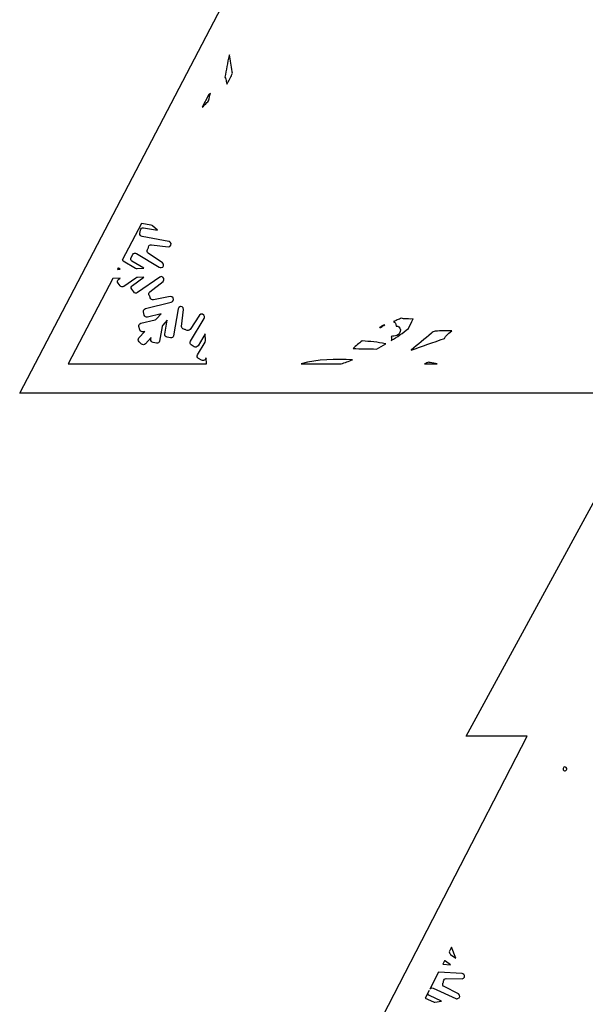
# Model space of a CAD drawing. Header units: millimetres. Extents: x -91 to 82, y -170 to 150.
# Tile 78 of 80: x -24 to 2, y 61 to 105. Entities that reach past the tile are written whole.
import ezdxf

# ---------------------------------------------------------------- set-up
doc = ezdxf.new("R2010")
doc.units = ezdxf.units.MM
doc.header["$MEASUREMENT"] = 0
doc.layers.add('Layer 1', color=7, linetype='Continuous')

msp = doc.modelspace()

# ---------------------------------------------------------------- linework, layer by layer
at = {"layer": 'Layer 1', "color": 254}
for points, knots in [([(13.2441, 106.547), (13.2441, 106.547), (16.6377, 106.547), (16.6377, 106.547), (16.6377, 106.547), (16.6377, 106.547), (8.5222, 122.4883), (8.5222, 122.4883), (8.5222, 122.4883), (8.5222, 122.4883), (11.2892, 122.4883), (11.2892, 122.4883), (11.2892, 122.4883), (11.2892, 122.4883), (4.2438, 136.1519), (4.2438, 136.1519), (4.2438, 136.1519), (4.2438, 136.1519), (7.0096, 136.152), (7.0096, 136.152), (7.0096, 136.152), (7.0096, 136.152), (-0.4794, 149.9177), (-0.4794, 149.9177), (-0.4794, 149.9177), (-0.4794, 149.9177), (-7.9684, 136.1508), (-7.9684, 136.1508), (-7.9684, 136.1508), (-7.9684, 136.1508), (-5.2013, 136.1508), (-5.2013, 136.1508), (-5.2013, 136.1508), (-5.2013, 136.1508), (-12.2467, 122.4872), (-12.2467, 122.4872), (-12.2467, 122.4872), (-12.2467, 122.4872), (-9.4809, 122.4872), (-9.4809, 122.4872), (-9.4809, 122.4872), (-9.4809, 122.4872), (-17.5965, 106.547), (-17.5965, 106.547), (-17.5965, 106.547), (-17.5965, 106.547), (-14.5162, 106.547), (-14.5162, 106.547), (-14.5162, 106.547), (-14.5162, 106.547), (-24.0153, 88.3281), (-24.0153, 88.3281), (-24.0153, 88.3281), (-24.0153, 88.3281), (23.053, 88.3282), (23.053, 88.3282), (23.053, 88.3282), (23.053, 88.3294), (23.0542, 88.3305), (23.0542, 88.3317), (23.0542, 88.3317), (23.0542, 88.3317), (13.2441, 106.547), (13.2441, 106.547)], [0, 0, 0, 0, 0.0588235, 0.0588235, 0.0588235, 0.0588235, 0.1176471, 0.1176471, 0.1176471, 0.1176471, 0.1764706, 0.1764706, 0.1764706, 0.1764706, 0.2352941, 0.2352941, 0.2352941, 0.2352941, 0.2941176, 0.2941176, 0.2941176, 0.2941176, 0.3529412, 0.3529412, 0.3529412, 0.3529412, 0.4117647, 0.4117647, 0.4117647, 0.4117647, 0.4705882, 0.4705882, 0.4705882, 0.4705882, 0.5294118, 0.5294118, 0.5294118, 0.5294118, 0.5882353, 0.5882353, 0.5882353, 0.5882353, 0.6470588, 0.6470588, 0.6470588, 0.6470588, 0.7058824, 0.7058824, 0.7058824, 0.7058824, 0.7647059, 0.7647059, 0.7647059, 0.7647059, 0.8235294, 0.8235294, 0.8235294, 0.8235294, 0.8823529, 0.8823529, 0.8823529, 0.8823529, 1, 1, 1, 1]), ([(-14.5302, 103.6404), (-14.5302, 103.6404), (-14.5103, 103.678), (-14.5103, 103.678), (-14.5103, 103.678), (-14.4727, 103.4234), (-14.4305, 103.1722), (-14.3883, 102.9164), (-14.3883, 102.9164), (-14.3848, 102.8976), (-14.3789, 102.8659), (-14.3754, 102.846), (-14.3754, 102.846), (-14.4341, 102.6829), (-14.5139, 102.5374), (-14.6077, 102.3895), (-14.6077, 102.3895), (-14.6147, 102.3789), (-14.6276, 102.359), (-14.6347, 102.3473), (-14.6347, 102.3473), (-14.6488, 102.4212), (-14.6617, 102.4987), (-14.6805, 102.5703), (-14.6805, 102.5703), (-14.6899, 102.6043), (-14.7051, 102.629), (-14.7227, 102.6571), (-14.7227, 102.6571), (-14.6523, 102.9844), (-14.6007, 103.313), (-14.5302, 103.6404)], [0, 0, 0, 0, 0.1111111, 0.1111111, 0.1111111, 0.1111111, 0.2222222, 0.2222222, 0.2222222, 0.2222222, 0.3333333, 0.3333333, 0.3333333, 0.3333333, 0.4444444, 0.4444444, 0.4444444, 0.4444444, 0.5555556, 0.5555556, 0.5555556, 0.5555556, 0.6666667, 0.6666667, 0.6666667, 0.6666667, 0.7777778, 0.7777778, 0.7777778, 0.7777778, 1, 1, 1, 1]), ([(-15.4631, 101.8509), (-15.4608, 101.8521), (-15.4596, 101.8532), (-15.4572, 101.8544), (-15.4572, 101.8544), (-15.422, 101.8802), (-15.4032, 101.9096), (-15.3704, 101.9354), (-15.3704, 101.9354), (-15.4021, 101.8204), (-15.4314, 101.7042), (-15.4596, 101.5881), (-15.4596, 101.5881), (-15.4819, 101.5611), (-15.5054, 101.5341), (-15.53, 101.5095), (-15.53, 101.5095), (-15.6016, 101.4379), (-15.6755, 101.3675), (-15.7506, 101.2995), (-15.7506, 101.2995), (-15.7506, 101.2995), (-15.4631, 101.8509), (-15.4631, 101.8509)], [0, 0, 0, 0, 0.1428571, 0.1428571, 0.1428571, 0.1428571, 0.2857143, 0.2857143, 0.2857143, 0.2857143, 0.4285714, 0.4285714, 0.4285714, 0.4285714, 0.5714286, 0.5714286, 0.5714286, 0.5714286, 0.7142857, 0.7142857, 0.7142857, 0.7142857, 1, 1, 1, 1]), ([(-18.4988, 96.0306), (-18.4988, 96.0306), (-18.0541, 95.9508), (-18.0541, 95.9508), (-18.0541, 95.9508), (-18.0306, 95.9461), (-18.0095, 95.9355), (-17.9919, 95.9203), (-17.9919, 95.9203), (-17.9919, 95.9203), (-17.7725, 95.7161), (-17.7725, 95.7161), (-17.7725, 95.7161), (-17.7725, 95.7161), (-18.3991, 95.8288), (-18.3991, 95.8288), (-18.3991, 95.8288), (-18.466, 95.8405), (-18.5294, 95.7959), (-18.5411, 95.7302), (-18.5411, 95.7302), (-18.5411, 95.7302), (-18.5681, 95.5741), (-18.5681, 95.5741), (-18.5681, 95.5741), (-18.5798, 95.5084), (-18.5352, 95.445), (-18.4695, 95.4333), (-18.4695, 95.4333), (-18.4695, 95.4333), (-17.2632, 95.2162), (-17.2632, 95.2162), (-17.2632, 95.2162), (-17.2397, 95.2115), (-17.2186, 95.2009), (-17.201, 95.1857), (-17.201, 95.1857), (-17.201, 95.1857), (-17.1951, 95.1798), (-17.1951, 95.1798), (-17.1951, 95.1798), (-17.1083, 95.0988), (-17.1763, 94.9557), (-17.2937, 94.9698), (-17.2937, 94.9698), (-17.2937, 94.9698), (-18.0459, 95.0648), (-18.0459, 95.0648), (-18.0459, 95.0648), (-18.1128, 95.073), (-18.175, 95.0261), (-18.1832, 94.9592), (-18.1832, 94.9592), (-18.1832, 94.9592), (-18.1867, 94.9287), (-18.1867, 94.9287), (-18.1867, 94.9287), (-18.189, 94.9099), (-18.1961, 94.8923), (-18.2066, 94.8759), (-18.2066, 94.8759), (-18.2066, 94.8759), (-18.2242, 94.8501), (-18.2242, 94.8501), (-18.2242, 94.8501), (-18.2606, 94.7949), (-18.2465, 94.7198), (-18.1913, 94.6823), (-18.1913, 94.6823), (-18.1913, 94.6823), (-17.5436, 94.2458), (-17.5436, 94.2458), (-17.5436, 94.2458), (-17.4462, 94.1801), (-17.4896, 94.0275), (-17.607, 94.024), (-17.607, 94.024), (-17.607, 94.024), (-17.6223, 94.0228), (-17.6223, 94.0228), (-17.6223, 94.0228), (-17.6458, 94.0216), (-17.6704, 94.0275), (-17.6904, 94.0404), (-17.6904, 94.0404), (-17.6904, 94.0404), (-18.7195, 94.6647), (-18.7195, 94.6647), (-18.7195, 94.6647), (-18.777, 94.6999), (-18.8533, 94.6811), (-18.8885, 94.6225), (-18.8885, 94.6225), (-18.8885, 94.6225), (-18.9695, 94.4864), (-18.9695, 94.4864), (-18.9695, 94.4864), (-19.0035, 94.4289), (-18.9848, 94.355), (-18.9284, 94.3209), (-18.9284, 94.3209), (-18.9284, 94.3209), (-18.3874, 93.9923), (-18.3874, 93.9923), (-18.3874, 93.9923), (-18.3874, 93.9923), (-18.696, 93.9806), (-18.696, 93.9806), (-18.696, 93.9806), (-18.7195, 93.9794), (-18.7441, 93.9853), (-18.7641, 93.9982), (-18.7641, 93.9982), (-18.7641, 93.9982), (-19.3285, 94.3397), (-19.3285, 94.3397), (-19.3285, 94.3397), (-19.3426, 94.3479), (-19.3578, 94.3526), (-19.3731, 94.355), (-19.3731, 94.355), (-19.3731, 94.355), (-18.4988, 96.0306), (-18.4988, 96.0306)], [0, 0, 0, 0, 0.03125, 0.03125, 0.03125, 0.03125, 0.0625, 0.0625, 0.0625, 0.0625, 0.09375, 0.09375, 0.09375, 0.09375, 0.125, 0.125, 0.125, 0.125, 0.15625, 0.15625, 0.15625, 0.15625, 0.1875, 0.1875, 0.1875, 0.1875, 0.21875, 0.21875, 0.21875, 0.21875, 0.25, 0.25, 0.25, 0.25, 0.28125, 0.28125, 0.28125, 0.28125, 0.3125, 0.3125, 0.3125, 0.3125, 0.34375, 0.34375, 0.34375, 0.34375, 0.375, 0.375, 0.375, 0.375, 0.40625, 0.40625, 0.40625, 0.40625, 0.4375, 0.4375, 0.4375, 0.4375, 0.46875, 0.46875, 0.46875, 0.46875, 0.5, 0.5, 0.5, 0.5, 0.53125, 0.53125, 0.53125, 0.53125, 0.5625, 0.5625, 0.5625, 0.5625, 0.59375, 0.59375, 0.59375, 0.59375, 0.625, 0.625, 0.625, 0.625, 0.65625, 0.65625, 0.65625, 0.65625, 0.6875, 0.6875, 0.6875, 0.6875, 0.71875, 0.71875, 0.71875, 0.71875, 0.75, 0.75, 0.75, 0.75, 0.78125, 0.78125, 0.78125, 0.78125, 0.8125, 0.8125, 0.8125, 0.8125, 0.84375, 0.84375, 0.84375, 0.84375, 0.875, 0.875, 0.875, 0.875, 0.90625, 0.90625, 0.90625, 0.90625, 0.9375, 0.9375, 0.9375, 0.9375, 1, 1, 1, 1]), ([(-19.5514, 94.0099), (-19.5455, 94.0052), (-19.542, 93.9993), (-19.5361, 93.9958), (-19.5361, 93.9958), (-19.5361, 93.9958), (-19.461, 93.95), (-19.461, 93.95), (-19.461, 93.95), (-19.461, 93.95), (-19.5866, 93.9453), (-19.5866, 93.9453), (-19.5866, 93.9453), (-19.5866, 93.9453), (-19.5514, 94.0099), (-19.5514, 94.0099)], [0, 0, 0, 0, 0.2, 0.2, 0.2, 0.2, 0.4, 0.4, 0.4, 0.4, 0.6, 0.6, 0.6, 0.6, 1, 1, 1, 1]), ([(-21.8209, 89.6589), (-21.8209, 89.6589), (-19.8002, 93.5335), (-19.8002, 93.5335), (-19.8002, 93.5335), (-19.8002, 93.5335), (-19.4576, 93.5464), (-19.4576, 93.5464), (-19.4576, 93.5464), (-19.4576, 93.5464), (-19.5292, 93.4959), (-19.5292, 93.4959), (-19.5292, 93.4959), (-19.5844, 93.4572), (-19.5973, 93.3821), (-19.5597, 93.3269), (-19.5597, 93.3269), (-19.5597, 93.3269), (-19.4693, 93.1966), (-19.4693, 93.1966), (-19.4693, 93.1966), (-19.4306, 93.1414), (-19.3543, 93.1274), (-19.298, 93.1661), (-19.298, 93.1661), (-19.298, 93.1661), (-18.7465, 93.5533), (-18.7465, 93.5533), (-18.7465, 93.5533), (-18.7277, 93.5674), (-18.7043, 93.5744), (-18.6808, 93.5756), (-18.6808, 93.5756), (-18.6808, 93.5756), (-18.3839, 93.5873), (-18.3839, 93.5873), (-18.3839, 93.5873), (-18.3839, 93.5873), (-18.9084, 93.2188), (-18.9084, 93.2188), (-18.9084, 93.2188), (-18.9636, 93.1801), (-18.9765, 93.105), (-18.9389, 93.0498), (-18.9389, 93.0498), (-18.9389, 93.0498), (-18.8485, 92.9195), (-18.8485, 92.9195), (-18.8485, 92.9195), (-18.8098, 92.8643), (-18.7335, 92.8503), (-18.6772, 92.889), (-18.6772, 92.889), (-18.6772, 92.889), (-17.6739, 93.5954), (-17.6739, 93.5954), (-17.6739, 93.5954), (-17.6551, 93.6095), (-17.6317, 93.6165), (-17.6082, 93.6177), (-17.6082, 93.6177), (-17.6082, 93.6177), (-17.6023, 93.6177), (-17.6023, 93.6177), (-17.6023, 93.6177), (-17.4838, 93.6224), (-17.4286, 93.4734), (-17.5225, 93.4006), (-17.5225, 93.4006), (-17.5225, 93.4006), (-18.1245, 92.9289), (-18.1245, 92.9289), (-18.1245, 92.9289), (-18.1773, 92.8878), (-18.1867, 92.8116), (-18.1456, 92.7587), (-18.1456, 92.7587), (-18.1456, 92.7587), (-18.1268, 92.7341), (-18.1268, 92.7341), (-18.1268, 92.7341), (-18.1151, 92.7188), (-18.108, 92.7024), (-18.1033, 92.6836), (-18.1033, 92.6836), (-18.1033, 92.6836), (-18.0974, 92.6531), (-18.0974, 92.6531), (-18.0974, 92.6531), (-18.0845, 92.5874), (-18.02, 92.544), (-17.9542, 92.5569), (-17.9542, 92.5569), (-17.9542, 92.5569), (-17.195, 92.7083), (-17.195, 92.7083), (-17.195, 92.7083), (-17.0788, 92.7318), (-17.0014, 92.5933), (-17.0812, 92.5065), (-17.0812, 92.5065), (-17.0812, 92.5065), (-17.0941, 92.4924), (-17.0941, 92.4924), (-17.0941, 92.4924), (-17.1105, 92.4748), (-17.1317, 92.4619), (-17.1551, 92.456), (-17.1551, 92.456), (-17.1551, 92.456), (-18.3203, 92.165), (-18.3203, 92.165), (-18.3203, 92.165), (-18.386, 92.1486), (-18.4259, 92.0829), (-18.4095, 92.0183), (-18.4095, 92.0183), (-18.4095, 92.0183), (-18.3708, 91.8646), (-18.3708, 91.8646), (-18.3708, 91.8646), (-18.3544, 91.7989), (-18.2887, 91.759), (-18.2229, 91.7754), (-18.2229, 91.7754), (-18.2229, 91.7754), (-17.6127, 91.9279), (-17.6127, 91.9279), (-17.6127, 91.9279), (-17.6127, 91.9279), (-17.8227, 91.6991), (-17.8227, 91.6991), (-17.8227, 91.6991), (-17.8391, 91.6815), (-17.8603, 91.6686), (-17.8837, 91.6627), (-17.8837, 91.6627), (-17.8837, 91.6627), (-18.5221, 91.5031), (-18.5221, 91.5031), (-18.5221, 91.5031), (-18.5878, 91.4867), (-18.6277, 91.421), (-18.6113, 91.3552), (-18.6113, 91.3552), (-18.6113, 91.3552), (-18.5726, 91.2015), (-18.5726, 91.2015), (-18.5726, 91.2015), (-18.5562, 91.1358), (-18.4905, 91.0959), (-18.4247, 91.1123), (-18.4247, 91.1123), (-18.4247, 91.1123), (-18.3414, 91.1334), (-18.3414, 91.1334), (-18.3414, 91.1334), (-18.3414, 91.1334), (-18.6148, 90.8353), (-18.6148, 90.8353), (-18.6148, 90.8353), (-18.6594, 90.786), (-18.657, 90.7097), (-18.6078, 90.664), (-18.6078, 90.664), (-18.6078, 90.664), (-18.4916, 90.556), (-18.4916, 90.556), (-18.4916, 90.556), (-18.4423, 90.5102), (-18.3637, 90.5126), (-18.3179, 90.563), (-18.3179, 90.563), (-18.3179, 90.563), (-18.0562, 90.8481), (-18.0562, 90.8481), (-18.0562, 90.8481), (-18.0562, 90.8481), (-18.0715, 90.7624), (-18.0715, 90.7624), (-18.0715, 90.7624), (-18.0832, 90.6967), (-18.0386, 90.6333), (-17.9729, 90.6216), (-17.9729, 90.6216), (-17.9729, 90.6216), (-17.818, 90.5934), (-17.818, 90.5934), (-17.818, 90.5934), (-17.7511, 90.5817), (-17.6877, 90.6263), (-17.676, 90.692), (-17.676, 90.692), (-17.676, 90.692), (-17.5587, 91.3609), (-17.5587, 91.3609), (-17.5587, 91.3609), (-17.5552, 91.3832), (-17.5446, 91.4055), (-17.5282, 91.4219), (-17.5282, 91.4219), (-17.5282, 91.4219), (-17.3275, 91.6402), (-17.3275, 91.6402), (-17.3275, 91.6402), (-17.3275, 91.6402), (-17.4378, 91.0077), (-17.4378, 91.0077), (-17.4378, 91.0077), (-17.4495, 90.942), (-17.4049, 90.8786), (-17.3392, 90.8669), (-17.3392, 90.8669), (-17.3392, 90.8669), (-17.1843, 90.8387), (-17.1843, 90.8387), (-17.1843, 90.8387), (-17.1174, 90.827), (-17.054, 90.8716), (-17.0423, 90.9373), (-17.0423, 90.9373), (-17.0423, 90.9373), (-16.8287, 92.1542), (-16.8287, 92.1542), (-16.8287, 92.1542), (-16.8252, 92.1765), (-16.8146, 92.1988), (-16.7982, 92.2152), (-16.7982, 92.2152), (-16.7184, 92.3032), (-16.5729, 92.2363), (-16.587, 92.119), (-16.587, 92.119), (-16.587, 92.119), (-16.6797, 91.361), (-16.6797, 91.361), (-16.6797, 91.361), (-16.6879, 91.2941), (-16.641, 91.2343), (-16.5741, 91.2261), (-16.5741, 91.2261), (-16.5741, 91.2261), (-16.5448, 91.2226), (-16.5448, 91.2226), (-16.5448, 91.2226), (-16.526, 91.2203), (-16.5072, 91.2132), (-16.492, 91.2027), (-16.492, 91.2027), (-16.492, 91.2027), (-16.4674, 91.1863), (-16.4674, 91.1863), (-16.4674, 91.1863), (-16.4111, 91.1487), (-16.3348, 91.164), (-16.2972, 91.2203), (-16.2972, 91.2203), (-16.2972, 91.2203), (-15.8701, 91.8634), (-15.8701, 91.8634), (-15.8701, 91.8634), (-15.8044, 91.962), (-15.6507, 91.9197), (-15.646, 91.8012), (-15.646, 91.8012), (-15.646, 91.8012), (-15.646, 91.7871), (-15.646, 91.7871), (-15.646, 91.7871), (-15.6448, 91.7636), (-15.6507, 91.7402), (-15.6636, 91.7202), (-15.6636, 91.7202), (-15.6636, 91.7202), (-16.282, 90.6817), (-16.282, 90.6817), (-16.282, 90.6817), (-16.316, 90.6242), (-16.2973, 90.5503), (-16.2409, 90.5162), (-16.2409, 90.5162), (-16.2409, 90.5162), (-16.106, 90.4341), (-16.106, 90.4341), (-16.106, 90.4341), (-16.0485, 90.3989), (-15.9722, 90.4177), (-15.937, 90.4763), (-15.937, 90.4763), (-15.937, 90.4763), (-15.6155, 91.0173), (-15.6155, 91.0173), (-15.6155, 91.0173), (-15.6155, 91.0173), (-15.6026, 90.7063), (-15.6026, 90.7063), (-15.6026, 90.7063), (-15.6014, 90.6828), (-15.6073, 90.6594), (-15.619, 90.6394), (-15.619, 90.6394), (-15.619, 90.6394), (-15.9581, 90.0691), (-15.9581, 90.0691), (-15.9581, 90.0691), (-15.9921, 90.0116), (-15.9734, 89.9378), (-15.917, 89.9037), (-15.917, 89.9037), (-15.917, 89.9037), (-15.7821, 89.8216), (-15.7821, 89.8216), (-15.7821, 89.8216), (-15.7246, 89.7864), (-15.6483, 89.8052), (-15.6131, 89.8638), (-15.6131, 89.8638), (-15.6131, 89.8638), (-15.5709, 89.9354), (-15.5709, 89.9354), (-15.5709, 89.9354), (-15.5709, 89.9354), (-15.5592, 89.6549), (-15.5592, 89.6549), (-15.5592, 89.6549), (-15.5592, 89.6549), (-21.8209, 89.6553), (-21.8209, 89.6553), (-21.8209, 89.6553), (-21.8209, 89.6553), (-21.8209, 89.6589), (-21.8209, 89.6589)], [0, 0, 0, 0, 0.0119048, 0.0119048, 0.0119048, 0.0119048, 0.0238095, 0.0238095, 0.0238095, 0.0238095, 0.0357143, 0.0357143, 0.0357143, 0.0357143, 0.047619, 0.047619, 0.047619, 0.047619, 0.0595238, 0.0595238, 0.0595238, 0.0595238, 0.0714286, 0.0714286, 0.0714286, 0.0714286, 0.0833333, 0.0833333, 0.0833333, 0.0833333, 0.0952381, 0.0952381, 0.0952381, 0.0952381, 0.1071429, 0.1071429, 0.1071429, 0.1071429, 0.1190476, 0.1190476, 0.1190476, 0.1190476, 0.1309524, 0.1309524, 0.1309524, 0.1309524, 0.1428571, 0.1428571, 0.1428571, 0.1428571, 0.1547619, 0.1547619, 0.1547619, 0.1547619, 0.1666667, 0.1666667, 0.1666667, 0.1666667, 0.1785714, 0.1785714, 0.1785714, 0.1785714, 0.1904762, 0.1904762, 0.1904762, 0.1904762, 0.202381, 0.202381, 0.202381, 0.202381, 0.2142857, 0.2142857, 0.2142857, 0.2142857, 0.2261905, 0.2261905, 0.2261905, 0.2261905, 0.2380952, 0.2380952, 0.2380952, 0.2380952, 0.25, 0.25, 0.25, 0.25, 0.2619048, 0.2619048, 0.2619048, 0.2619048, 0.2738095, 0.2738095, 0.2738095, 0.2738095, 0.2857143, 0.2857143, 0.2857143, 0.2857143, 0.297619, 0.297619, 0.297619, 0.297619, 0.3095238, 0.3095238, 0.3095238, 0.3095238, 0.3214286, 0.3214286, 0.3214286, 0.3214286, 0.3333333, 0.3333333, 0.3333333, 0.3333333, 0.3452381, 0.3452381, 0.3452381, 0.3452381, 0.3571429, 0.3571429, 0.3571429, 0.3571429, 0.3690476, 0.3690476, 0.3690476, 0.3690476, 0.3809524, 0.3809524, 0.3809524, 0.3809524, 0.3928571, 0.3928571, 0.3928571, 0.3928571, 0.4047619, 0.4047619, 0.4047619, 0.4047619, 0.4166667, 0.4166667, 0.4166667, 0.4166667, 0.4285714, 0.4285714, 0.4285714, 0.4285714, 0.4404762, 0.4404762, 0.4404762, 0.4404762, 0.452381, 0.452381, 0.452381, 0.452381, 0.4642857, 0.4642857, 0.4642857, 0.4642857, 0.4761905, 0.4761905, 0.4761905, 0.4761905, 0.4880952, 0.4880952, 0.4880952, 0.4880952, 0.5, 0.5, 0.5, 0.5, 0.5119048, 0.5119048, 0.5119048, 0.5119048, 0.5238095, 0.5238095, 0.5238095, 0.5238095, 0.5357143, 0.5357143, 0.5357143, 0.5357143, 0.547619, 0.547619, 0.547619, 0.547619, 0.5595238, 0.5595238, 0.5595238, 0.5595238, 0.5714286, 0.5714286, 0.5714286, 0.5714286, 0.5833333, 0.5833333, 0.5833333, 0.5833333, 0.5952381, 0.5952381, 0.5952381, 0.5952381, 0.6071429, 0.6071429, 0.6071429, 0.6071429, 0.6190476, 0.6190476, 0.6190476, 0.6190476, 0.6309524, 0.6309524, 0.6309524, 0.6309524, 0.6428571, 0.6428571, 0.6428571, 0.6428571, 0.6547619, 0.6547619, 0.6547619, 0.6547619, 0.6666667, 0.6666667, 0.6666667, 0.6666667, 0.6785714, 0.6785714, 0.6785714, 0.6785714, 0.6904762, 0.6904762, 0.6904762, 0.6904762, 0.702381, 0.702381, 0.702381, 0.702381, 0.7142857, 0.7142857, 0.7142857, 0.7142857, 0.7261905, 0.7261905, 0.7261905, 0.7261905, 0.7380952, 0.7380952, 0.7380952, 0.7380952, 0.75, 0.75, 0.75, 0.75, 0.7619048, 0.7619048, 0.7619048, 0.7619048, 0.7738095, 0.7738095, 0.7738095, 0.7738095, 0.7857143, 0.7857143, 0.7857143, 0.7857143, 0.797619, 0.797619, 0.797619, 0.797619, 0.8095238, 0.8095238, 0.8095238, 0.8095238, 0.8214286, 0.8214286, 0.8214286, 0.8214286, 0.8333333, 0.8333333, 0.8333333, 0.8333333, 0.8452381, 0.8452381, 0.8452381, 0.8452381, 0.8571429, 0.8571429, 0.8571429, 0.8571429, 0.8690476, 0.8690476, 0.8690476, 0.8690476, 0.8809524, 0.8809524, 0.8809524, 0.8809524, 0.8928571, 0.8928571, 0.8928571, 0.8928571, 0.9047619, 0.9047619, 0.9047619, 0.9047619, 0.9166667, 0.9166667, 0.9166667, 0.9166667, 0.9285714, 0.9285714, 0.9285714, 0.9285714, 0.9404762, 0.9404762, 0.9404762, 0.9404762, 0.952381, 0.952381, 0.952381, 0.952381, 0.9642857, 0.9642857, 0.9642857, 0.9642857, 0.9761905, 0.9761905, 0.9761905, 0.9761905, 1, 1, 1, 1]), ([(-7.1856, 90.7137), (-7.1633, 90.7571), (-7.1821, 90.7207), (-7.1821, 90.7219), (-7.1821, 90.7219), (-7.1575, 90.7982), (-7.168, 90.8439), (-7.1903, 90.9014), (-7.1903, 90.9014), (-7.1082, 90.912), (-7.0061, 90.919), (-6.9286, 90.9519), (-6.9286, 90.9519), (-6.8159, 90.9988), (-6.7596, 91.0892), (-6.769, 91.2042), (-6.769, 91.2042), (-6.7784, 91.3192), (-6.8582, 91.3767), (-6.9638, 91.3767), (-6.9638, 91.3767), (-6.9615, 91.4248), (-6.9697, 91.4694), (-6.9908, 91.5058), (-6.9908, 91.5058), (-7.0131, 91.5422), (-7.0401, 91.5598), (-7.0753, 91.5797), (-7.0753, 91.5797), (-7.0166, 91.6008), (-6.9673, 91.6255), (-6.9087, 91.6513), (-6.9087, 91.6513), (-6.8489, 91.6783), (-6.7784, 91.7065), (-6.7163, 91.7323), (-6.7163, 91.7323), (-6.6881, 91.717), (-6.6553, 91.7053), (-6.6224, 91.7041), (-6.6224, 91.7041), (-6.4781, 91.6982), (-6.3326, 91.6924), (-6.1859, 91.6947), (-6.1859, 91.6947), (-6.2622, 91.5527), (-6.3349, 91.4072), (-6.4065, 91.257), (-6.4065, 91.257), (-6.6587, 91.0599), (-6.9181, 90.8815), (-7.1856, 90.7137)], [0, 0, 0, 0, 0.0714286, 0.0714286, 0.0714286, 0.0714286, 0.1428571, 0.1428571, 0.1428571, 0.1428571, 0.2142857, 0.2142857, 0.2142857, 0.2142857, 0.2857143, 0.2857143, 0.2857143, 0.2857143, 0.3571429, 0.3571429, 0.3571429, 0.3571429, 0.4285714, 0.4285714, 0.4285714, 0.4285714, 0.5, 0.5, 0.5, 0.5, 0.5714286, 0.5714286, 0.5714286, 0.5714286, 0.6428571, 0.6428571, 0.6428571, 0.6428571, 0.7142857, 0.7142857, 0.7142857, 0.7142857, 0.7857143, 0.7857143, 0.7857143, 0.7857143, 0.8571429, 0.8571429, 0.8571429, 0.8571429, 1, 1, 1, 1]), ([(-7.7137, 91.3016), (-7.6738, 91.3262), (-7.6304, 91.3673), (-7.5905, 91.3884), (-7.5905, 91.3884), (-7.5506, 91.4095), (-7.5142, 91.4119), (-7.4755, 91.4295), (-7.4755, 91.4295), (-7.5283, 91.3955), (-7.5835, 91.3614), (-7.6363, 91.3309), (-7.6363, 91.3309), (-7.6504, 91.3227), (-7.6645, 91.3063), (-7.6739, 91.3027), (-7.6739, 91.3027), (-7.6762, 91.3015), (-7.6762, 91.3015), (-7.6774, 91.3015), (-7.6774, 91.3015), (-7.6762, 91.3015), (-7.6762, 91.3027), (-7.6797, 91.3015), (-7.6797, 91.3015), (-7.6879, 91.3004), (-7.7043, 91.3016), (-7.7137, 91.3016)], [0, 0, 0, 0, 0.125, 0.125, 0.125, 0.125, 0.25, 0.25, 0.25, 0.25, 0.375, 0.375, 0.375, 0.375, 0.5, 0.5, 0.5, 0.5, 0.625, 0.625, 0.625, 0.625, 0.75, 0.75, 0.75, 0.75, 1, 1, 1, 1]), ([(-4.6944, 90.9296), (-4.732, 90.892), (-4.7519, 90.8533), (-4.7742, 90.8087), (-4.7742, 90.8087), (-5.2811, 90.6456), (-5.774, 90.4473), (-6.2821, 90.2853), (-6.2821, 90.2853), (-5.97, 90.5364), (-5.6672, 90.7911), (-5.3598, 91.0504), (-5.3598, 91.0504), (-5.3387, 91.068), (-5.3023, 91.0997), (-5.2788, 91.1196), (-5.2788, 91.1196), (-5.0253, 91.1665), (-4.7789, 91.1712), (-4.5184, 91.1607), (-4.5184, 91.1607), (-4.4996, 91.1595), (-4.4644, 91.1584), (-4.4433, 91.1572), (-4.4433, 91.1572), (-4.5266, 91.0833), (-4.6169, 91.0082), (-4.6944, 90.9296)], [0, 0, 0, 0, 0.125, 0.125, 0.125, 0.125, 0.25, 0.25, 0.25, 0.25, 0.375, 0.375, 0.375, 0.375, 0.5, 0.5, 0.5, 0.5, 0.625, 0.625, 0.625, 0.625, 0.75, 0.75, 0.75, 0.75, 1, 1, 1, 1]), ([(-7.8533, 90.33), (-8.2042, 90.3429), (-8.5562, 90.3441), (-8.9118, 90.3558), (-8.9118, 90.3558), (-8.7757, 90.4767), (-8.6407, 90.5928), (-8.4999, 90.7055), (-8.4999, 90.7055), (-8.1537, 90.6644), (-7.7829, 90.6539), (-7.4544, 90.5706), (-7.4544, 90.5706), (-7.445, 90.5683), (-7.4368, 90.5683), (-7.4274, 90.5671), (-7.4274, 90.5671), (-7.5682, 90.4837), (-7.7102, 90.4051), (-7.8533, 90.33)], [0, 0, 0, 0, 0.1666667, 0.1666667, 0.1666667, 0.1666667, 0.3333333, 0.3333333, 0.3333333, 0.3333333, 0.5, 0.5, 0.5, 0.5, 0.6666667, 0.6666667, 0.6666667, 0.6666667, 1, 1, 1, 1]), ([(-9.4574, 89.6589), (-9.4574, 89.6589), (-11.2587, 89.6589), (-11.2587, 89.6589), (-11.2587, 89.6589), (-10.503, 89.876), (-9.7109, 89.8725), (-8.9294, 89.8455), (-8.9294, 89.8455), (-9.103, 89.7785), (-9.2791, 89.7164), (-9.4574, 89.6589)], [0, 0, 0, 0, 0.25, 0.25, 0.25, 0.25, 0.5, 0.5, 0.5, 0.5, 1, 1, 1, 1]), ([(-5.6684, 89.6589), (-5.6062, 89.6871), (-5.544, 89.7141), (-5.4806, 89.741), (-5.4806, 89.741), (-5.4595, 89.7316), (-5.4419, 89.7257), (-5.4184, 89.7211), (-5.4184, 89.7211), (-5.3057, 89.7023), (-5.2013, 89.6835), (-5.0992, 89.6589), (-5.0992, 89.6589), (-5.0992, 89.6589), (-5.6684, 89.6589), (-5.6684, 89.6589)], [0, 0, 0, 0, 0.2, 0.2, 0.2, 0.2, 0.4, 0.4, 0.4, 0.4, 0.6, 0.6, 0.6, 0.6, 1, 1, 1, 1])]:
    msp.add_open_spline(points, degree=3, knots=knots, dxfattribs=at)
at = {"layer": 'Layer 1', "color": 7}
for points, knots in [([(17.4263, 43.1644), (17.4263, 43.1644), (20.8199, 43.1644), (20.8199, 43.1644), (20.8199, 43.1644), (20.8199, 43.1644), (12.7043, 59.1057), (12.7043, 59.1057), (12.7043, 59.1057), (12.7043, 59.1057), (15.4713, 59.1058), (15.4713, 59.1058), (15.4713, 59.1058), (15.4713, 59.1058), (8.4259, 72.7694), (8.4259, 72.7694), (8.4259, 72.7694), (8.4259, 72.7694), (11.1918, 72.7694), (11.1918, 72.7694), (11.1918, 72.7694), (11.1918, 72.7694), (3.7028, 86.5363), (3.7028, 86.5363), (3.7028, 86.5363), (3.7028, 86.5363), (-3.7862, 72.7694), (-3.7862, 72.7694), (-3.7862, 72.7694), (-3.7862, 72.7694), (-1.0192, 72.7694), (-1.0192, 72.7694), (-1.0192, 72.7694), (-1.0192, 72.7694), (-8.0646, 59.1058), (-8.0646, 59.1058), (-8.0646, 59.1058), (-8.0646, 59.1058), (-5.2987, 59.1058), (-5.2987, 59.1058), (-5.2987, 59.1058), (-5.2987, 59.1058), (-13.4143, 43.1645), (-13.4143, 43.1645), (-13.4143, 43.1645), (-13.4143, 43.1645), (-10.334, 43.1644), (-10.334, 43.1644), (-10.334, 43.1644), (-10.334, 43.1644), (-19.8331, 24.9454), (-19.8331, 24.9454), (-19.8331, 24.9454), (-19.8331, 24.9454), (27.2352, 24.9455), (27.2352, 24.9455), (27.2352, 24.9455), (27.2352, 24.9467), (27.2364, 24.9478), (27.2364, 24.949), (27.2364, 24.949), (27.2364, 24.949), (17.4263, 43.1644), (17.4263, 43.1644)], [0, 0, 0, 0, 0.0588235, 0.0588235, 0.0588235, 0.0588235, 0.1176471, 0.1176471, 0.1176471, 0.1176471, 0.1764706, 0.1764706, 0.1764706, 0.1764706, 0.2352941, 0.2352941, 0.2352941, 0.2352941, 0.2941176, 0.2941176, 0.2941176, 0.2941176, 0.3529412, 0.3529412, 0.3529412, 0.3529412, 0.4117647, 0.4117647, 0.4117647, 0.4117647, 0.4705882, 0.4705882, 0.4705882, 0.4705882, 0.5294118, 0.5294118, 0.5294118, 0.5294118, 0.5882353, 0.5882353, 0.5882353, 0.5882353, 0.6470588, 0.6470588, 0.6470588, 0.6470588, 0.7058824, 0.7058824, 0.7058824, 0.7058824, 0.7647059, 0.7647059, 0.7647059, 0.7647059, 0.8235294, 0.8235294, 0.8235294, 0.8235294, 0.8823529, 0.8823529, 0.8823529, 0.8823529, 1, 1, 1, 1]), ([(0.6014, 71.2803), (0.5979, 71.3038), (0.6037, 71.3272), (0.6178, 71.3472), (0.6178, 71.3472), (0.6319, 71.366), (0.653, 71.3789), (0.6765, 71.3824), (0.6765, 71.3824), (0.6812, 71.3836), (0.6859, 71.3836), (0.6906, 71.3836), (0.6906, 71.3836), (0.734, 71.3836), (0.7716, 71.3519), (0.7786, 71.3085), (0.7786, 71.3085), (0.7821, 71.285), (0.7763, 71.2616), (0.7622, 71.2428), (0.7622, 71.2428), (0.7481, 71.224), (0.727, 71.2111), (0.7035, 71.2076), (0.7035, 71.2076), (0.6542, 71.1993), (0.6084, 71.2322), (0.6014, 71.2803)], [0, 0, 0, 0, 0.125, 0.125, 0.125, 0.125, 0.25, 0.25, 0.25, 0.25, 0.375, 0.375, 0.375, 0.375, 0.5, 0.5, 0.5, 0.5, 0.625, 0.625, 0.625, 0.625, 0.75, 0.75, 0.75, 0.75, 1, 1, 1, 1]), ([(-4.448, 63.2152), (-4.448, 63.2152), (-4.2591, 62.7071), (-4.2591, 62.7071), (-4.2591, 62.7071), (-4.2591, 62.7071), (-4.4926, 62.8761), (-4.4926, 62.8761), (-4.4926, 62.8761), (-4.5102, 62.889), (-4.5243, 62.9066), (-4.5313, 62.9266), (-4.5313, 62.9266), (-4.5313, 62.9266), (-4.5583, 62.9994), (-4.5583, 62.9994), (-4.5583, 62.9994), (-4.5583, 62.9994), (-4.448, 63.2152), (-4.448, 63.2152)], [0, 0, 0, 0, 0.1666667, 0.1666667, 0.1666667, 0.1666667, 0.3333333, 0.3333333, 0.3333333, 0.3333333, 0.5, 0.5, 0.5, 0.5, 0.6666667, 0.6666667, 0.6666667, 0.6666667, 1, 1, 1, 1]), ([(-4.7671, 62.5956), (-4.7507, 62.5921), (-4.7354, 62.5862), (-4.7225, 62.5768), (-4.7225, 62.5768), (-4.7225, 62.5768), (-4.4949, 62.4125), (-4.4949, 62.4125), (-4.4949, 62.4125), (-4.4949, 62.4125), (-4.8505, 62.4348), (-4.8505, 62.4348), (-4.8505, 62.4348), (-4.8505, 62.4348), (-4.7671, 62.5956), (-4.7671, 62.5956)], [0, 0, 0, 0, 0.2, 0.2, 0.2, 0.2, 0.4, 0.4, 0.4, 0.4, 0.6, 0.6, 0.6, 0.6, 1, 1, 1, 1]), ([(-5.037, 62.0734), (-5.037, 62.0734), (-3.9668, 62.0077), (-3.9668, 62.0077), (-3.9668, 62.0077), (-3.9445, 62.0065), (-3.9234, 61.9983), (-3.9058, 61.9854), (-3.9058, 61.9854), (-3.9058, 61.9854), (-3.8999, 61.9807), (-3.8999, 61.9807), (-3.8999, 61.9807), (-3.8107, 61.9162), (-3.86, 61.7765), (-3.9727, 61.7777), (-3.9727, 61.7777), (-3.9727, 61.7777), (-4.692, 61.7847), (-4.692, 61.7847), (-4.692, 61.7847), (-4.7565, 61.7859), (-4.8093, 61.7354), (-4.8105, 61.6732), (-4.8105, 61.6732), (-4.8105, 61.6732), (-4.8105, 61.645), (-4.8105, 61.645), (-4.8105, 61.645), (-4.8105, 61.6274), (-4.8152, 61.6098), (-4.8234, 61.5945), (-4.8234, 61.5945), (-4.8234, 61.5945), (-4.8375, 61.5687), (-4.8375, 61.5687), (-4.8375, 61.5687), (-4.8668, 61.5135), (-4.8457, 61.4467), (-4.7894, 61.4185), (-4.7894, 61.4185), (-4.7894, 61.4185), (-4.1358, 61.0864), (-4.1358, 61.0864), (-4.1358, 61.0864), (-4.0372, 61.0359), (-4.0642, 60.8928), (-4.1745, 60.8752), (-4.1745, 60.8752), (-4.1745, 60.8752), (-4.1886, 60.8729), (-4.1886, 60.8729), (-4.1886, 60.8729), (-4.2109, 60.8694), (-4.2344, 60.8729), (-4.2543, 60.8823), (-4.2543, 60.8823), (-4.2543, 60.8823), (-5.2869, 61.347), (-5.2869, 61.347), (-5.2869, 61.347), (-5.3409, 61.3716), (-5.4042, 61.3493), (-5.4348, 61.3001), (-5.4348, 61.3001), (-5.4348, 61.3001), (-5.037, 62.0734), (-5.037, 62.0734)], [0, 0, 0, 0, 0.0555556, 0.0555556, 0.0555556, 0.0555556, 0.1111111, 0.1111111, 0.1111111, 0.1111111, 0.1666667, 0.1666667, 0.1666667, 0.1666667, 0.2222222, 0.2222222, 0.2222222, 0.2222222, 0.2777778, 0.2777778, 0.2777778, 0.2777778, 0.3333333, 0.3333333, 0.3333333, 0.3333333, 0.3888889, 0.3888889, 0.3888889, 0.3888889, 0.4444444, 0.4444444, 0.4444444, 0.4444444, 0.5, 0.5, 0.5, 0.5, 0.5555556, 0.5555556, 0.5555556, 0.5555556, 0.6111111, 0.6111111, 0.6111111, 0.6111111, 0.6666667, 0.6666667, 0.6666667, 0.6666667, 0.7222222, 0.7222222, 0.7222222, 0.7222222, 0.7777778, 0.7777778, 0.7777778, 0.7777778, 0.8333333, 0.8333333, 0.8333333, 0.8333333, 0.8888889, 0.8888889, 0.8888889, 0.8888889, 1, 1, 1, 1]), ([(-5.6425, 60.9), (-5.6425, 60.9), (-5.4688, 61.238), (-5.4688, 61.238), (-5.4688, 61.238), (-5.4688, 61.238), (-5.5075, 61.157), (-5.5075, 61.157), (-5.5075, 61.157), (-5.5345, 61.1007), (-5.5098, 61.035), (-5.4523, 61.0091), (-5.4523, 61.0091), (-5.4523, 61.0091), (-4.9102, 60.765), (-4.9102, 60.765), (-4.9102, 60.765), (-4.9102, 60.765), (-5.2, 60.7216), (-5.2, 60.7216), (-5.2, 60.7216), (-5.2223, 60.7181), (-5.2458, 60.7216), (-5.2657, 60.731), (-5.2657, 60.731), (-5.2657, 60.731), (-5.6425, 60.9), (-5.6425, 60.9)], [0, 0, 0, 0, 0.125, 0.125, 0.125, 0.125, 0.25, 0.25, 0.25, 0.25, 0.375, 0.375, 0.375, 0.375, 0.5, 0.5, 0.5, 0.5, 0.625, 0.625, 0.625, 0.625, 0.75, 0.75, 0.75, 0.75, 1, 1, 1, 1])]:
    msp.add_open_spline(points, degree=3, knots=knots, dxfattribs=at)

doc.saveas('drawing.dxf')
